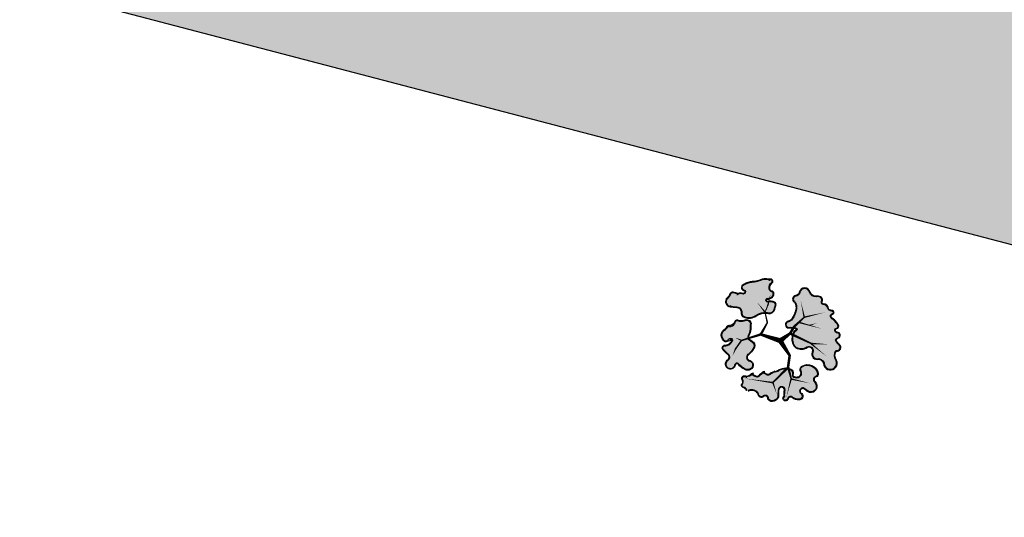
# Model space of a CAD drawing. Header units: metres. Extents: x 0 to 60282398, y -11592309 to 5708004.
# Tile 20 of 136: x 32353343.78 to 32353352.12, y 5707883.41 to 5707887.62. Entities that reach past the tile are written whole.
import ezdxf

# ---------------------------------------------------------------- set-up
doc = ezdxf.new("R2010")
doc.units = ezdxf.units.M
doc.header["$LTSCALE"] = 0.75
doc.layers.get('0').update_dxf_attribs({"linetype": 'CONTINUOUS'})
for name, color, linetype, transparency in [('10414944$0$PF-Krone', 33, 'CONTINUOUS', 0.7), ('10414944$0$PF-Krone_SOL', 70, 'CONTINUOUS', 0.7), ('10414944$0$ST-Baum', 7, 'CONTINUOUS', 0.7)]:
    doc.layers.add(name, color=color, linetype=linetype, transparency=transparency)
doc.layers.add('10414944$0$PF-Stamm', color=7, linetype='CONTINUOUS', true_color=0x5f5144, transparency=0.7)
doc.layers.add('10414946$0$ST-LIN-Fahrbahn', color=2, linetype='CONTINUOUS')
doc.layers.add('10414947$0$ST-Gehweg-Sol', color=7, linetype='CONTINUOUS', lineweight=0, true_color=0xffd7a8)
doc.layers.add('10414947$0$ST-Parkfläche-Sol', color=7, linetype='CONTINUOUS', true_color=0x666666)

# ---------------------------------------------------------------- blocks, each defined once
blk = doc.blocks.new('10414947')
at = {"layer": '10414947$0$ST-Gehweg-Sol'}
h = blk.add_hatch(color=256, dxfattribs=at)
h.dxf.hatch_style = 1
edge = h.paths.add_edge_path()
edge.add_line((32353326.9479, 5707891.8932), (32353327.5463, 5707895.2955))
edge.add_arc((32353330.5006, 5707894.7763), 2.9996, 79.1426, 170.03155, ccw=False)
edge.add_line((32353331.0657, 5707897.7222), (32353334.6443, 5707897.0363))
edge.add_arc((32353326.3157, 5707853.5844), 44.2428, 71.06631, 79.14956, ccw=False)
edge.add_line((32353340.6714, 5707895.4335), (32353345.9481, 5707893.6234))
edge.add_line((32353345.9481, 5707893.6234), (32353344.9746, 5707890.7857))
edge.add_line((32353344.9746, 5707890.7857), (32353351.9946, 5707888.3776))
edge.add_arc((32353370.7304, 5707942.9957), 57.7422, 251.06631, 259.149665)
edge.add_line((32353359.8608, 5707886.2858), (32353365.7526, 5707885.1565))
edge.add_line((32353365.7526, 5707885.1565), (32353366.3191, 5707888.1025))
edge.add_line((32353366.3191, 5707888.1025), (32353385.9584, 5707884.3259))
edge.add_line((32353385.9584, 5707884.3259), (32353385.396, 5707881.3914))
edge.add_line((32353385.396, 5707881.3914), (32353418.5893, 5707875.0292))
edge.add_arc((32353416.0465, 5707861.7627), 13.5081, 70.35349, 79.14966, ccw=False)
edge.add_line((32353420.5881, 5707874.4844), (32353423.3853, 5707873.4858))
edge.add_line((32353423.3853, 5707873.4858), (32353423.2184, 5707872.6147))
edge.add_line((32353423.2184, 5707872.6147), (32353427.1468, 5707871.8617))
edge.add_line((32353427.1468, 5707871.8617), (32353427.8057, 5707875.2991))
edge.add_line((32353427.8057, 5707875.2991), (32353432.7166, 5707874.3579))
edge.add_line((32353432.7166, 5707874.3579), (32353432.0578, 5707870.9204))
edge.add_line((32353432.0578, 5707870.9204), (32353435.0041, 5707870.3557))
edge.add_line((32353435.0041, 5707870.3557), (32353435.663, 5707873.7931))
edge.add_line((32353435.663, 5707873.7931), (32353441.5557, 5707872.6637))
edge.add_line((32353441.5557, 5707872.6637), (32353440.8969, 5707869.2262))
edge.add_line((32353440.8969, 5707869.2262), (32353443.8432, 5707868.6615))
edge.add_line((32353443.8432, 5707868.6615), (32353444.5021, 5707872.0989))
edge.add_line((32353444.5021, 5707872.0989), (32353449.4114, 5707871.1569))
edge.add_line((32353449.4114, 5707871.1569), (32353448.7535, 5707867.7203))
edge.add_line((32353448.7535, 5707867.7203), (32353452.682, 5707866.9674))
edge.add_line((32353452.682, 5707866.9674), (32353453.4204, 5707870.8199))
edge.add_line((32353453.4204, 5707870.8199), (32353455.9246, 5707870.7301))
edge.add_arc((32353455.3331, 5707854.2349), 16.5058, 79.14966, 87.94618, ccw=False)
edge.add_line((32353458.4402, 5707870.4456), (32353457.6878, 5707866.5068))
edge.add_line((32353457.6878, 5707866.5068), (32353478.3113, 5707862.5615))
edge.add_line((32353478.3113, 5707862.5615), (32353478.841, 5707865.325))
edge.add_line((32353478.841, 5707865.325), (32353499.6121, 5707861.3439))
edge.add_line((32353499.6121, 5707861.3439), (32353497.7358, 5707858.3944))
edge.add_line((32353497.7358, 5707858.3944), (32353485.1041, 5707860.8155))
edge.add_line((32353485.1041, 5707860.8155), (32353477.8412, 5707860.1087))
edge.add_line((32353477.8412, 5707860.1087), (32353455.0442, 5707864.4782))
edge.add_line((32353455.0442, 5707864.4782), (32353452.4103, 5707864.195))
edge.add_arc((32353451.7688, 5707870.1606), 6, 259.1149, 276.13718, ccw=False)
edge.add_line((32353450.6358, 5707864.2685), (32353426.5831, 5707868.9152))
edge.add_arc((32353428.8357, 5707882.5439), 13.8137, 233.76337, 260.61494, ccw=False)
edge.add_line((32353420.6701, 5707871.4021), (32353420.0261, 5707871.8023))
edge.add_arc((32353416.8592, 5707866.7061), 6, 58.1419, 79.14966)
edge.add_line((32353417.9886, 5707872.5989), (32353361.3581, 5707883.4533))
edge.add_arc((32353372.6528, 5707942.3806), 60, 255.324192, 259.149662, ccw=False)
edge.add_line((32353357.4518, 5707884.3381), (32353338.5623, 5707889.2852))
edge.add_arc((32353326.3157, 5707853.5844), 37.7428, 71.06631, 79.14956)
edge.add_line((32353333.4207, 5707890.6525), (32353326.9479, 5707891.8932))
at = {"layer": '10414947$0$ST-Parkfläche-Sol'}
h = blk.add_hatch(color=256, dxfattribs=at)
h.dxf.hatch_style = 1
edge = h.paths.add_edge_path()
edge.add_line((32353345.7858, 5707893.1505), (32353344.9746, 5707890.7857))
edge.add_line((32353344.9746, 5707890.7857), (32353351.9946, 5707888.3776))
edge.add_arc((32353370.7304, 5707942.9957), 57.7422, 251.06631, 259.149665)
edge.add_line((32353359.8608, 5707886.2858), (32353362.5984, 5707885.7611))
edge.add_line((32353362.5984, 5707885.7611), (32353363.069, 5707888.2164))
edge.add_line((32353363.069, 5707888.2164), (32353360.3314, 5707888.7411))
edge.add_arc((32353370.7304, 5707942.9957), 55.2422, 251.06631, 259.14966, ccw=False)
edge.add_line((32353352.8058, 5707890.7424), (32353345.7858, 5707893.1505))
at = {"layer": '10414947$0$ST-Gehweg-Sol', "flags": 128}
blk.add_lwpolyline([(32353417.9886, 5707872.5989), (32353361.3581, 5707883.4533, -0.016693), (32353357.4518, 5707884.3381), (32353338.5623, 5707889.2852, 0.035284), (32353333.4207, 5707890.6525), (32353326.9479, 5707891.8932), (32353327.5463, 5707895.2955, -0.418765), (32353331.0657, 5707897.7222), (32353334.6443, 5707897.0363, -0.035284), (32353340.6714, 5707895.4335), (32353345.9481, 5707893.6234), (32353344.9746, 5707890.7857), (32353351.9946, 5707888.3776, 0.035285), (32353359.8608, 5707886.2858), (32353365.7526, 5707885.1565)], format="xyb", dxfattribs=at)
at = {"layer": '10414947$0$ST-Parkfläche-Sol'}
blk.add_lwpolyline([(32353345.7858, 5707893.1505), (32353344.9746, 5707890.7857), (32353351.9946, 5707888.3776, 0.035285), (32353359.8608, 5707886.2858), (32353362.5984, 5707885.7611), (32353363.069, 5707888.2164), (32353360.3314, 5707888.7411, -0.035285), (32353352.8058, 5707890.7424)], format="xyb", close=True, dxfattribs=at)
blk = doc.blocks.new('10414946')
at = {"layer": '10414946$0$ST-LIN-Fahrbahn', "flags": 128}
for points in [[(32353326.9479, 5707891.8932), (32353333.4207, 5707890.6525, -0.035284), (32353338.5623, 5707889.2852), (32353357.4518, 5707884.3381, 0.016693), (32353361.3581, 5707883.4533), (32353417.9886, 5707872.5989, -0.091921), (32353420.0261, 5707871.8023), (32353420.6701, 5707871.4021, 0.091921), (32353427.4616, 5707868.7468), (32353437.3856, 5707866.8446)], [(32353344.9746, 5707890.7857), (32353351.9946, 5707888.3776, 0.035285), (32353359.8608, 5707886.2858), (32353418.5893, 5707875.0292, -0.038399), (32353420.5881, 5707874.4844), (32353423.3853, 5707873.4858)]]:
    blk.add_lwpolyline(points, format="xyb", dxfattribs=at)
blk = doc.blocks.new('10414944$0$PF-BAUM_12')
at = {"layer": '10414944$0$PF-Krone_SOL', "transparency": 33554457}
h = blk.add_hatch(color=256, dxfattribs=at)
h.dxf.hatch_style = 1
h.set_gradient(color1=(88, 186, 72), color2=(175, 217, 170), tint=1, name='INVSPHERICAL')
edge = h.paths.add_edge_path()
edge.add_arc((-1.276, 1.399), 0.541, 250.247, 303.4279)
edge.add_arc((-0.598, 0.419), 0.651, 94.3691, 125.6409, ccw=False)
edge.add_arc((-0.587, 0.271), 0.8, 79.906, 94.3691, ccw=False)
edge.add_arc((-0.407, 1.28), 0.226, 259.906, 345.0368)
edge.add_arc((3.356, 0.275), 3.669, 162.1844, 165.0368, ccw=False)
edge.add_arc((-0.246, 1.432), 0.114, 342.1844, 421.4181)
edge.add_arc((-0.377, 1.191), 0.389, 61.4181, 105.4179)
edge.add_arc((-0.494, 1.613), 0.0494, 76.8677, 285.4179, ccw=False)
edge.add_arc((-0.434, 1.767), 0.117, 245.5523, 317.8819)
edge.add_arc((-0.441, 1.854), 0.19, 299.5067, 335.7073)
edge.add_arc((-0.39, 1.889), 0.166, 317.3096, 366.5168)
edge.add_arc((-0.315, 1.914), 0.0904, 356.15, 452.3298)
edge.add_arc((-0.284, 2.114), 0.116, 186.3955, 252.2185, ccw=False)
edge.add_arc((-0.146, 2.14), 0.256, 124.2968, 188.6524, ccw=False)
edge.add_arc((-0.362, 2.416), 0.0972, 318.2129, 468.9396)
edge.add_arc((-0.445, 2.555), 0.0698, 219.6885, 317.568, ccw=False)
edge.add_arc((-0.599, 2.082), 0.439, 76.9102, 116.5449)
edge.add_arc((-1.495, 4.557), 2.196, 281.7611, 288.5889, ccw=False)
edge.add_arc((-1.011, 0.858), 1.55, 91.3323, 98.0021)
edge.add_arc((-1.11, 1.691), 0.711, 99.4638, 131.7622)
edge.add_arc((-1.477, 2.155), 0.125, 148.2467, 256.0758)
edge.add_arc((-1.524, 1.968), 0.068, -114.9556, 76.0758, ccw=False)
edge.add_arc((-1.637, 1.725), 0.2, 65.0444, 122.1083)
edge.add_arc((-1.79, 1.969), 0.0876, 221.6314, 302.1083, ccw=False)
edge.add_arc((-1.96, 1.817), 0.14, 41.6314, 166.8648)
edge.add_arc((-2.345, 1.952), 0.268, 321.9495, 337.4752, ccw=False)
edge.add_line((-2.134, 1.786), (-2.241, 1.672))
edge.add_arc((-2.05, 1.557), 0.222, 148.9568, 261.833)
edge.add_arc((-2.015, 1.024), 0.32, 78.7718, 102.0334, ccw=False)
edge.add_arc((0.841, 15.411), 14.347, 258.7718, 259.6595)
edge.add_arc((-1.757, 1.173), 0.126, 30.356, 79.6595, ccw=False)
edge.add_arc((-1.887, 1.096), 0.277, -0.4934, 30.356, ccw=False)
edge.add_arc((-1.36, 1.092), 0.25, 179.5066, 221.3188)
edge.add_line((-1.548, 0.927), (-1.459, 0.89))
edge = h.paths.add_edge_path()
edge.add_arc((-2.059, -1.085), 0.217, 117.743, 251.4279, ccw=False)
edge.add_arc((-2.254, -0.796), 0.134, 313.8671, 413.8729)
edge.add_arc((-1.138, 0.538), 1.605, 221.524, 229.789, ccw=False)
edge.add_arc((-2.284, -0.414), 0.125, 108.798, 243.7029, ccw=False)
edge.add_arc((-2.266, -0.171), 0.138, 244.6115, 299.8242)
edge.add_arc((-2.492, 0.224), 0.593, 299.8242, 314.8752)
edge.add_arc((-2.363, 0.095), 0.41, 314.8752, 336.5607)
edge.add_arc((-2.06, -0.119), 0.0893, 34.547, 142.2333)
edge.add_arc((-2.251, -0.017), 0.129, 205.94, 338.605, ccw=False)
edge.add_arc((-1.108, 0.826), 1.547, 211.5442, 215.5748, ccw=False)
edge.add_arc((-2.165, 0.136), 0.288, 123.2934, 204.4063, ccw=False)
edge.add_arc((-2.467, 0.627), 0.289, 300.0552, 335.4001)
edge.add_arc((-2.13, 0.472), 0.0819, 58.4002, 155.4001, ccw=False)
edge.add_arc((-2.046, 0.61), 0.0798, 238.4002, 306.4204)
edge.add_arc((-2.216, 0.841), 0.368, 306.4204, 341.4929)
edge.add_arc((-1.788, 0.698), 0.0838, 72.4288, 161.4929, ccw=False)
edge.add_arc((-1.597, 1.302), 0.55, 252.4288, 281.6379)
edge.add_arc((-1.383, 0.601), 0.193, 8.2479, 122.231, ccw=False)
edge.add_arc((1.431, 0.442), 2.63, 175.9465, 181.0704)
edge.add_arc((-2.004, 0.487), 0.811, 332.6061, 353.3579, ccw=False)
edge.add_arc((-1.17, 0.055), 0.129, 152.6061, 239.8128)
edge.add_arc((-1.571, -0.635), 0.669, 44.4632, 59.8128, ccw=False)
edge.add_arc((-1.242, -0.312), 0.208, -40.1663, 44.4632, ccw=False)
edge.add_arc((-1.797, -0.042), 0.82, 308.5293, 330.4961, ccw=False)
edge.add_arc((-1.213, -0.806), 0.142, 120.5815, 237.174)
edge.add_arc((-1.303, -1.13), 0.205, -64.491, 86.396, ccw=False)
edge.add_arc((-1.343, -1.112), 0.24, 240.4754, 302.2336, ccw=False)
edge.add_arc((-1.212, -0.792), 0.584, 226.3665, 244.7952, ccw=False)
edge.add_arc((-0.721, -0.151), 1.39, 222.9429, 229.9249, ccw=False)
edge.add_arc((-1.794, -1.149), 0.076, 42.9191, 173.4992)
edge.add_arc((-2.058, -1.113), 0.191, 248.2896, 351.6714, ccw=False)
edge = h.paths.add_edge_path()
edge.add_arc((1.206, -0.038), 0.665, 150.7734, 194.5558)
edge.add_arc((0.911, -0.094), 0.366, 197.6599, 276.7526)
edge.add_arc((0.953, -0.044), 0.413, 270.2152, 305.5241)
edge.add_arc((1.264, -0.512), 0.149, -27.7225, 118.3909, ccw=False)
edge.add_arc((1.611, -0.663), 0.229, 159.2735, 288.7974)
edge.add_arc((1.627, -1.145), 0.271, -1.083, 77.6692, ccw=False)
edge.add_arc((2.169, -1.048), 0.29, 200.6132, 382.9337)
edge.add_arc((2.707, -0.726), 0.343, 147.8227, 217.591, ccw=False)
edge.add_arc((2.447, -0.383), 0.163, 259.448, 409.1515)
edge.add_arc((2.799, 0.062), 0.404, 199.7173, 232.6211, ccw=False)
edge.add_arc((2.549, -0.116), 0.137, 103.2593, 162.2981, ccw=False)
edge.add_arc((2.458, 0.13), 0.127, 297.4752, 447.5021)
edge.add_arc((2.46, 0.335), 0.0783, 98.8157, 273.1184, ccw=False)
edge.add_arc((2.4, 0.525), 0.122, 293.027, 374.9291)
edge.add_arc((2.024, 0.327), 0.544, 24.9483, 42.1183)
edge.add_arc((1.778, 0.157), 0.842, 39.3994, 55.75)
edge.add_arc((2.289, 0.935), 0.0906, 104.7131, 245.5829, ccw=False)
edge.add_arc((2.245, 1.1), 0.0797, 284.7131, 435.2869)
edge.add_arc((2.179, 0.846), 0.343, 75.2869, 90.1544)
edge.add_arc((2.192, 1.291), 0.103, 200.5438, 262.034, ccw=False)
edge.add_arc((1.871, 1.232), 0.225, 5.6552, 92.2855)
edge.add_arc((1.892, 1.533), 0.0813, 129.4673, 248.0142, ccw=False)
edge.add_arc((1.638, 1.592), 0.203, 0.9413, 108.0271)
edge.add_arc((1.552, 2.041), 0.257, 198.8038, 275.2311, ccw=False)
edge.add_arc((1.081, 1.905), 0.234, 13.1092, 167.2288)
edge.add_arc((0.667, 1.999), 0.191, 279.3003, 347.2288, ccw=False)
edge.add_arc((0.722, 1.661), 0.151, 99.3003, 228.8092)
edge.add_arc((0.465, 1.368), 0.239, 21.1744, 48.8092, ccw=False)
edge.add_arc((0.324, 1.313), 0.39, -10.7857, 21.1744, ccw=False)
edge.add_arc((-0.379, 1.447), 1.107, 325.7449, 349.2143, ccw=False)
edge.add_arc((0.356, 0.946), 0.217, 278.2663, 325.7449, ccw=False)
edge.add_arc((0.408, 0.587), 0.146, 98.2663, 271.6731)
edge.add_arc((0.451, -0.897), 1.339, 79.7675, 91.6731, ccw=False)
edge.add_arc((0.689, 0.378), 0.0423, -16.4325, 90.0101, ccw=False)
edge.add_line((0.73, 0.366), (0.626, 0.287))
edge = h.paths.add_edge_path()
edge.add_arc((-1.555, -2.257), 0.172, 12.6189, 77.7455)
edge.add_arc((-1.498, -1.992), 0.0986, 164.1816, 257.7455, ccw=False)
edge.add_arc((-1.721, -1.839), 0.18, 315.6358, 396.2247)
edge.add_arc((-1.472, -1.696), 0.11, 56.0167, 199.1656, ccw=False)
edge.add_arc((-1.356, -1.537), 0.087, 231.1844, 306.609)
edge.add_arc((-1.497, -1.248), 0.408, 298.1575, 320.4218)
edge.add_arc((-1.118, -1.561), 0.0835, 20.6534, 140.4218, ccw=False)
edge.add_arc((-0.932, -1.491), 0.115, 200.6534, 324.1572)
edge.add_arc((-0.598, -1.732), 0.297, 125.8433, 144.1572, ccw=False)
edge.add_arc((-1.131, -0.995), 0.613, 305.8433, 313.7683)
edge.add_arc((-0.64, -1.507), 0.0965, 35.283, 133.7683, ccw=False)
edge.add_arc((-0.457, -1.411), 0.111, 200.8653, 329.8017)
edge.add_arc((5.964, -14.913), 14.859, 114.5642, 115.1946, ccw=False)
edge.add_arc((-0.146, -1.534), 0.151, 81.9994, 116.2838, ccw=False)
edge.add_arc((-0.13, -1.215), 0.169, 271.6238, 322.4573)
edge.add_arc((0.422, -2.358), 1.12, 101.7391, 111.8636, ccw=False)
edge.add_arc((0.282, -1.704), 0.452, 61.0493, 101.1946, ccw=False)
edge.add_arc((0.429, -1.462), 0.169, -13.3297, 65.0541, ccw=False)
edge.add_arc((0.701, -1.544), 0.116, 158.2537, 207.0243)
edge.add_arc((0.727, -1.436), 0.206, 231.2626, 284.3776)
edge.add_arc((0.759, -1.468), 0.168, 276.3107, 373.1888)
edge.add_arc((1.062, -1.323), 0.175, 121.9096, 217.5827, ccw=False)
edge.add_arc((1.201, -1.579), 0.466, 12.4963, 119.7416, ccw=False)
edge.add_arc((1.506, -1.497), 0.151, -66.2252, 7.4787, ccw=False)
edge.add_arc((1.591, -1.748), 0.115, 101.8196, 224.4343)
edge.add_arc((1.324, -2.037), 0.279, -26.9882, 48.417, ccw=False)
edge.add_arc((1.337, -2.023), 0.274, 258.9909, 329.2486, ccw=False)
edge.add_arc((1.662, -1.476), 0.9, 229.3858, 245.1764, ccw=False)
edge.add_arc((0.999, -2.237), 0.11, 45.6037, 249.2448)
edge.add_arc((0.845, -2.446), 0.157, -95.435, 42.7788, ccw=False)
edge.add_arc((0.801, -2.22), 0.384, 232.8, 274.4074, ccw=False)
edge.add_arc((0.487, -2.606), 0.115, 44.402, 165.1103)
edge.add_arc((0.272, -2.539), 0.111, 123.3852, 339.8557, ccw=False)
edge.add_arc((0.902, -2.367), 0.696, 164.2604, 186.4803, ccw=False)
edge.add_arc((0.106, -2.201), 0.128, 9.9652, 176.7192)
edge.add_arc((-48.316, -1.45), 48.3, 358.7661, 359.1179, ccw=False)
edge.add_arc((-0.315, -2.367), 0.314, 290.4729, 336.8998, ccw=False)
edge.add_arc((-0.291, -2.456), 0.222, 213.8839, 292.6434, ccw=False)
edge.add_arc((-0.592, -2.559), 0.119, 350.144, 508.4434)
edge.add_arc((-0.746, -2.356), 0.15, 180.1486, 290.2791, ccw=False)
edge.add_arc((-1.124, -2.47), 0.255, 26.5922, 75.6656)
edge.add_arc((-1.166, -2.635), 0.424, 75.6656, 104.3344)
edge.add_arc((-1.322, -2.025), 0.205, 251.4046, 284.3344, ccw=False)
at = {"layer": '10414944$0$PF-Krone'}
for points in [[(-1.459, 0.89, 0.236302), (-0.978, 0.948, -0.137302), (-0.648, 1.068, -0.063191), (-0.447, 1.058, 0.389536), (-0.189, 1.222, -0.012446), (-0.137, 1.397, 0.360188), (-0.191, 1.532, 0.194379), (-0.48, 1.565, -1.286295), (-0.482, 1.661, 0.326511), (-0.348, 1.689, 0.159282), (-0.268, 1.776, 0.218069), (-0.225, 1.908, 0.446169), (-0.319, 2.004, -0.295374), (-0.399, 2.101, -0.288426), (-0.29, 2.351, 0.772377), (-0.394, 2.508, -0.455092), (-0.499, 2.51, 0.174684), (-0.795, 2.475, -0.029801), (-1.047, 2.407, 0.029111), (-1.227, 2.392, 0.141869), (-1.584, 2.221, 0.508586), (-1.507, 2.034, -1.101217), (-1.552, 1.906, 0.254264), (-1.743, 1.894, -0.366329), (-1.855, 1.91, 0.608209), (-2.097, 1.849, -0.067848), (-2.134, 1.786, 0), (-2.241, 1.672, 0.536623), (-2.082, 1.337, -0.101848), (-1.953, 1.338, 0.003873), (-1.734, 1.297, -0.218508), (-1.648, 1.236, -0.135425), (-1.61, 1.094, 0.184492), (-1.548, 0.927)], [(-1.449, 0.915, 0.235756), (-0.993, 0.969, -0.137109), (-0.65, 1.094, -0.063191), (-0.442, 1.084, 0.389536), (-0.214, 1.229, -0.012446), (-0.162, 1.405, 0.360188), (-0.204, 1.509, 0.194379), (-0.474, 1.54, -1.313113), (-0.474, 1.686, 0.345734), (-0.364, 1.709, 0.172714), (-0.29, 1.791, 0.230529), (-0.251, 1.907, 0.475615), (-0.322, 1.978, -0.304436), (-0.424, 2.098, -0.284585), (-0.307, 2.371, 0.726016), (-0.38, 2.485, -0.402009), (-0.513, 2.487, 0.170881), (-0.785, 2.451, -0.030277), (-1.044, 2.381, 0.029443), (-1.223, 2.367, 0.140272), (-1.563, 2.205, 0.497246), (-1.501, 2.059, -1.101217), (-1.563, 1.883, 0.254264), (-1.73, 1.872, -0.366329), (-1.875, 1.893, 0.61415), (-2.072, 1.841, -0.070819), (-2.114, 1.769, 0), (-2.22, 1.656, 0.525075), (-2.082, 1.364, -0.0983), (-1.947, 1.364, 0.003873), (-1.73, 1.322, -0.218508), (-1.626, 1.25, -0.135425), (-1.584, 1.094, 0.177651), (-1.532, 0.949)], [(0.626, 0.287, 0.193395), (0.562, -0.205, 0.359494), (0.954, -0.458, 0.155295), (1.193, -0.381, -0.740727), (1.396, -0.582, 0.634154), (1.685, -0.88, -0.357816), (1.898, -1.15, 1.020458), (2.436, -0.935, -0.314188), (2.417, -0.543, 0.765274), (2.553, -0.26, -0.144564), (2.418, -0.075, -0.263459), (2.517, 0.017, 0.767513), (2.464, 0.257, -0.951478), (2.448, 0.413, 0.373398), (2.518, 0.556, 0.075059), (2.428, 0.691, 0.071464), (2.251, 0.853, -0.705879), (2.266, 1.023, 0.771312), (2.266, 1.177, 0.064963), (2.178, 1.188, -0.27493), (2.095, 1.254, 0.397091), (1.862, 1.458, -0.568927), (1.841, 1.596, 0.504511), (1.575, 1.785, -0.346415), (1.308, 1.958, 0.796288), (0.853, 1.957, -0.305389), (0.698, 1.811, 0.634062), (0.623, 1.548, -0.121167), (0.688, 1.454, -0.140363), (0.708, 1.24, -0.102764), (0.535, 0.824, -0.21018), (0.387, 0.731, 0.944057), (0.412, 0.441, -0.051995), (0.689, 0.42, -0.500995), (0.73, 0.366)], [(0.646, 0.269, 0.190937), (0.587, -0.198, 0.360145), (0.952, -0.432, 0.157291), (1.179, -0.359, -0.740752), (1.42, -0.592, 0.643471), (1.683, -0.853, -0.360113), (1.924, -1.145, 1.005174), (2.413, -0.948, -0.325759), (2.405, -0.513, 0.812791), (2.537, -0.28, -0.149118), (2.391, -0.075, -0.272395), (2.508, 0.041, 0.751835), (2.464, 0.231, -0.928423), (2.44, 0.438, 0.358623), (2.493, 0.547, 0.074197), (2.408, 0.674, 0.071015), (2.238, 0.83, -0.698214), (2.259, 1.048, 0.771312), (2.259, 1.152, 0.066315), (2.176, 1.162, -0.286763), (2.07, 1.249, 0.408934), (1.858, 1.431, -0.545784), (1.814, 1.606, 0.489703), (1.58, 1.76, -0.350827), (1.283, 1.951, 0.798701), (0.879, 1.951, -0.305389), (0.702, 1.785, 0.634062), (0.64, 1.567, -0.121167), (0.713, 1.463, -0.140363), (0.733, 1.235, -0.102764), (0.557, 0.809, -0.21018), (0.391, 0.706, 0.944057), (0.412, 0.467, -0.051616), (0.692, 0.446, -0.532673), (0.751, 0.35)], [(-2.129, -1.291, -0.65991), (-2.16, -0.893, 0.466338), (-2.174, -0.688, -0.036078), (-2.34, -0.526, -0.667578), (-2.325, -0.295, 0.245683), (-2.197, -0.29, 0.065767), (-2.074, -0.196, 0.094904), (-1.987, -0.068, 0.507802), (-2.131, -0.064, -0.653541), (-2.367, -0.074, -0.017589), (-2.427, 0.017, -0.369479), (-2.323, 0.376, 0.155455), (-2.205, 0.506, -0.450466), (-2.087, 0.542, 0.305827), (-1.998, 0.546, 0.154239), (-1.868, 0.725, -0.409437), (-1.763, 0.778, 0.128143), (-1.486, 0.764, -0.54286), (-1.192, 0.628, 0.022361), (-1.199, 0.393, -0.090795), (-1.284, 0.114, 0.400005), (-1.234, -0.057, -0.067076), (-1.093, -0.167, -0.387019), (-1.083, -0.446, -0.096143), (-1.286, -0.684, 0.557693), (-1.29, -0.926, -0.773495), (-1.215, -1.314, -0.276189), (-1.461, -1.32, -0.080584), (-1.615, -1.214, -0.030474), (-1.738, -1.098, 0.640635), (-1.869, -1.141, -0.484398)], [(-2.227, -1.172, -0.377035), (-2.142, -0.911, 0.462758), (-2.158, -0.667, -0.036793), (-2.324, -0.505, -0.650672), (-2.325, -0.323, 0.226885), (-2.184, -0.313, 0.065767), (-2.055, -0.214, 0.102669), (-1.958, -0.066, 0.560734), (-2.154, -0.052, -0.672352), (-2.344, -0.061, -0.017696), (-2.404, 0.029, -0.366993), (-2.309, 0.354, 0.154831), (-2.181, 0.495, -0.450466), (-2.101, 0.52, 0.305827), (-1.983, 0.525, 0.154239), (-1.843, 0.717, -0.409437), (-1.771, 0.753, 0.13033), (-1.476, 0.739, -0.546373), (-1.219, 0.627, 0.02192), (-1.225, 0.395, -0.090238), (-1.307, 0.126, 0.400005), (-1.247, -0.079, -0.067076), (-1.112, -0.185, -0.390762), (-1.104, -0.431, -0.096389), (-1.301, -0.663, 0.568263), (-1.298, -0.951, -0.791061), (-1.228, -1.291, -0.279339), (-1.449, -1.297, -0.081396), (-1.598, -1.195, -0.030819), (-1.72, -1.079, 0.674462), (-1.888, -1.14, -0.76422)], [(-1.387, -2.219, 0.292073), (-1.519, -2.088, -0.432551), (-1.593, -1.965, 0.366883), (-1.576, -1.732, -0.720884), (-1.411, -1.605, 0.341522), (-1.304, -1.607, 0.097453), (-1.182, -1.508, -0.576003), (-1.04, -1.531, 0.597917), (-0.839, -1.558, -0.08008), (-0.772, -1.491, 0.034593), (-0.707, -1.437, -0.458286), (-0.561, -1.451, 0.630565), (-0.361, -1.467, -0.002751), (-0.213, -1.399, -0.15072), (-0.125, -1.384, 0.225513), (0.005, -1.318, -0.044205), (0.194, -1.261, -0.176981), (0.5, -1.309, -0.356005), (0.593, -1.501, 0.216074), (0.598, -1.596, 0.235998), (0.778, -1.635, 0.449828), (0.923, -1.43, -0.443521), (0.97, -1.174, -0.505384), (1.656, -1.478, -0.333159), (1.567, -1.636, 0.592663), (1.509, -1.828, -0.341427), (1.572, -2.163, -0.316536), (1.284, -2.292, -0.069009), (1.076, -2.159, 1.23095), (0.961, -2.34, -0.688656), (0.83, -2.603, -0.183568), (0.569, -2.526, 0.581478), (0.376, -2.577, -1.382341), (0.211, -2.446, -0.097258), (0.232, -2.179, 0.890608), (-0.021, -2.193, -0.001535), (-0.027, -2.49, -0.205393), (-0.205, -2.661, -0.357852), (-0.475, -2.58, 0.826532), (-0.694, -2.497, -0.521291), (-0.896, -2.356, 0.217457), (-1.061, -2.223, 0.125748), (-1.271, -2.223, -0.14468)], [(-1.366, -2.198, 0.270797), (-1.513, -2.063, -0.432551), (-1.568, -1.972, 0.354737), (-1.555, -1.729, -0.649808), (-1.424, -1.623, 0.359616), (-1.292, -1.63, 0.097453), (-1.162, -1.524, -0.576003), (-1.064, -1.54, 0.597917), (-0.818, -1.573, -0.08008), (-0.757, -1.512, 0.034593), (-0.689, -1.456, -0.446057), (-0.584, -1.464, 0.599943), (-0.343, -1.488, -0.002629), (-0.201, -1.422, -0.15559), (-0.126, -1.411, 0.218765), (0.021, -1.34, -0.04262), (0.199, -1.287, -0.177473), (0.489, -1.332, -0.354321), (0.568, -1.493, 0.222706), (0.577, -1.613, 0.240128), (0.783, -1.661, 0.456345), (0.947, -1.418, -0.452999), (0.983, -1.196, -0.504186), (1.63, -1.482, -0.325283), (1.559, -1.611, 0.587825), (1.491, -1.847, -0.341406), (1.549, -2.151, -0.312164), (1.292, -2.267, -0.067854), (1.094, -2.139, 1.19624), (0.945, -2.361, -0.679338), (0.83, -2.577, -0.183947), (0.586, -2.506, 0.573485), (0.351, -2.569, -1.514783), (0.239, -2.46, -0.105945), (0.259, -2.18, 0.910696), (-0.047, -2.193, -0.001511), (-0.053, -2.484, -0.20139), (-0.215, -2.637, -0.344816), (-0.448, -2.573, 0.767089), (-0.71, -2.475, -0.515063), (-0.87, -2.351, 0.223578), (-1.055, -2.198, 0.125748), (-1.278, -2.198, -0.125245)]]:
    blk.add_lwpolyline(points, format="xyb", close=True, dxfattribs=at)
at = {"layer": '10414944$0$PF-Stamm'}
for points in [[(0.046, -0.101, 0.217, 0.108, 0), (-0.78, 0.167, 0.108, 0.065, 0), (-0.499, 0.665, 0.065, 0.0433, 0), (-0.599, 1.108, 0.0433, 0.0433, 0), (-0.475, 1.405, 0.065, 1.976742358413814e-14, 0), (-0.371, 1.869, 0, 0, 0)], [(0.046, -0.101, 0.217, 0.108, 0), (0.458, 0.204, 0.108, 0.108, 0), (0.635, 0.494, 0.108, 0.065, 0), (1.062, 0.891, 0.065, 0, 0), (0.917, 1.582, 0, 0, 0)], [(-0.599, 1.108, 0.065, 0, 0), (-0.941, 1.541, 0, 0, 0)], [(1.073, 0.898, 0.065, 0, 0), (1.938, 1.1, 0, 0, 0)], [(0.841, 0.685, 0.0657, 0.065, 0), (0.841, 0.676, 0.065, 0, 0), (1.85, 0.394, 0, 0, 0)], [(1.291, 0.553, 0.0455, 1.248468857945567e-14, 0), (1.61, 0.652, 0, 0, 0)], [(-0.78, 0.167, 0.108, 0.065, 0), (-1.591, -0.088, 0.065, 0, 0), (-1.861, 0.029, 0, 0, 0)], [(0.046, -0.101, 0.217, 0.108, 0), (0.446, -0.726, 0.108, 0.108, 0), (0.379, -1.209, 0.108, 0.065, 0), (0.514, -1.723, 0.065, 2.236840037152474e-14, 0), (1.327, -1.907, 0, 0, 0)], [(0.477, 0.2, 0.108, 0.065, 0), (1.35, -0.216, 0.065, 0, 0), (2.103, -0.253, 0, 0, 0)], [(-1.586, -0.075, 0.065, 0.065, 0), (-1.849, -0.447, 0.065, 0, 0), (-1.979, -0.743, 0, 0, 0)], [(1.355, -0.229, 0.065, 0, 0), (1.985, -0.759, 0, 0, 0), (1.998, -0.757, 0, 0, 0)], [(0.379, -1.228, 0.108, 0.065, 0), (-0.269, -1.876, 0.065, 0, 0), (-1.498, -1.693, 0, 0, 0)], [(-0.259, -1.886, 0.065, 0, 0), (-0.106, -2.36, 0, 0, 0), (-0.269, -2.651, 0, 0, 0)], [(0.509, -1.712, 0.065, 0, 0), (0.297, -2.526, 0, 0, 0)]]:
    blk.add_lwpolyline(points, format="xyseb", dxfattribs=at)
blk = doc.blocks.new('10414944')
at = {"layer": '10414944$0$ST-Baum', "xscale": 0.2, "yscale": 0.2, "zscale": 1.238086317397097}
blk.add_blockref('10414944$0$PF-BAUM_12', (32353350.2132, 5707884.9231), dxfattribs=at)

msp = doc.modelspace()

# ---------------------------------------------------------------- block references
for name in ['10414944', '10414947']:
    msp.add_blockref(name, (0, 0))

# ---------------------------------------------------------------- next in the draw order: block references
msp.add_blockref('10414946', (0, 0))

doc.saveas('drawing.dxf')
